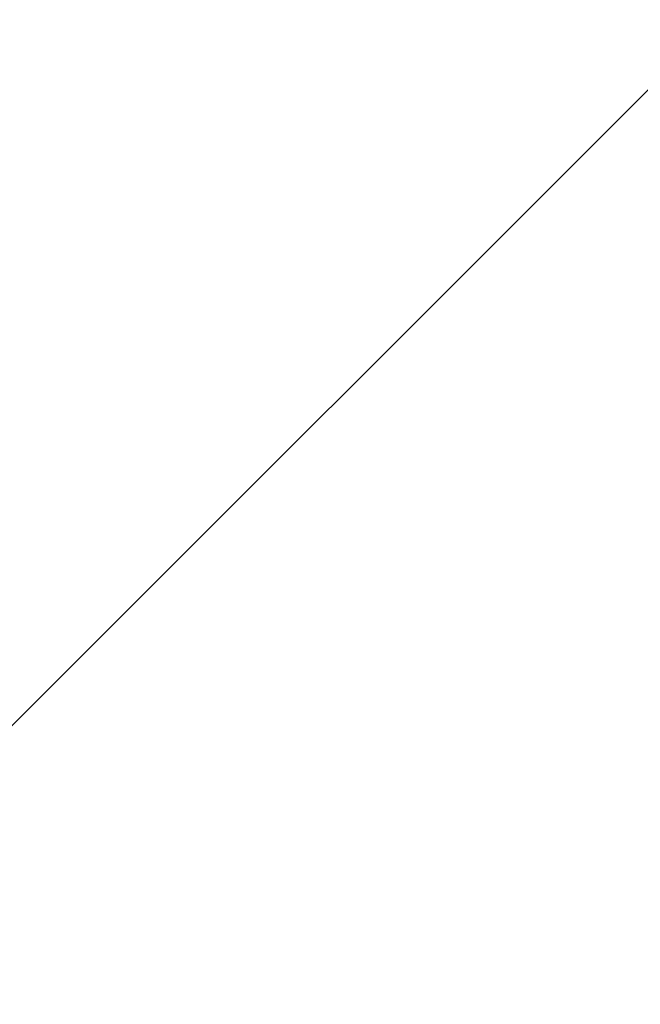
# Model space of a CAD drawing. Header units: millimetres. Extents: x 58700 to 76644, y 972 to 11123.
# Tile 198 of 256: x 62398.57 to 62401.16, y 7274.76 to 7278.87. Entities that reach past the tile are written whole.
import ezdxf

# ---------------------------------------------------------------- set-up
doc = ezdxf.new("R2010")
doc.units = ezdxf.units.MM

msp = doc.modelspace()

# ---------------------------------------------------------------- hatches: boundary and pattern name
at = {"lineweight": 13}
h = msp.add_hatch(dxfattribs=at)
h.set_pattern_fill('ANSI33', color=256, scale=50, style=0)
h.set_pattern_definition([(45, (-737.5, -83.74), (-224.5064, 224.5064), []), (45, (-513, -83.74), (-224.5064, 224.5064), [158.75, -79.375])])
h.paths.add_polyline_path([(62007.08351, 7097.51177), (62407.08355, 7097.51177), (62407.08352, 7255.04828), (62402.08077, 7255.04828), (62402.08077, 7274.80127), (62007.08351, 7274.80127)])
h.paths.add_polyline_path([(62385.84452, 7570.31053), (62385.84452, 7492.87828), (62037.07204, 7492.87828), (62037.07204, 7570.31053)], flags=16)
h.paths.add_polyline_path([(62665.49564, 7274.80127), (62665.49564, 7633.59965), (62453.28351, 7630.76385), (62453.28351, 7460.91533), (62503.28351, 7460.91533), (62503.28351, 7450.91533), (62453.28351, 7450.91533), (62453.28351, 7274.80127)])
h.paths.add_polyline_path([(62410.88351, 7450.91533), (62360.88351, 7450.91533), (62360.88351, 7460.91533), (62410.88351, 7460.91533), (62410.88351, 7630.19726), (62031.00596, 7625.12095), (62007.08351, 7601.1985), (62007.08351, 7290.80127), (62124.58214, 7290.80127), (62124.58214, 7292.80127), (62284.58214, 7292.80127), (62284.58214, 7290.80127), (62410.88351, 7290.80127)])
h.paths.add_polyline_path([(62083.36987, 7308.26795), (62083.36987, 7416.70533), (62304.40323, 7416.70533), (62304.40323, 7308.26795)])
at = {"lineweight": 9}
h = msp.add_hatch(dxfattribs=at)
h.set_pattern_fill('ANSI31', color=256)
h.set_pattern_definition([(45, (-737.497, -83.7406), (-2.24506403, 2.24506403), [])])
edge = h.paths.add_edge_path()
edge.add_line((62456.06918, 7280.80127), (62450.06918, 7280.80127))
edge.add_line((62450.06918, 7280.80127), (62450.06918, 7274.80127))
edge.add_line((62450.06918, 7274.80127), (62453.06918, 7274.80127))
edge.add_arc((62453.06918, 7277.80127), 3, 270, 360)
edge.add_line((62456.06918, 7277.80127), (62456.06918, 7280.80127))
edge = h.paths.add_edge_path()
edge.add_line((62411.66918, 7280.80127), (62396.06918, 7280.80127))
edge.add_line((62396.06918, 7280.80127), (62396.06918, 7240.80127))
edge.add_line((62396.06918, 7240.80127), (62399.06918, 7240.80127))
edge.add_arc((62399.06918, 7243.80127), 3, 270, 360)
edge.add_line((62402.06918, 7243.80127), (62402.06918, 7268.80127))
edge.add_arc((62408.06918, 7268.80127), 6, 90, 180, ccw=False)
edge.add_line((62408.06918, 7274.80127), (62411.66918, 7274.80127))
edge.add_line((62411.66918, 7274.80127), (62411.66918, 7280.80127))

doc.saveas('drawing.dxf')
